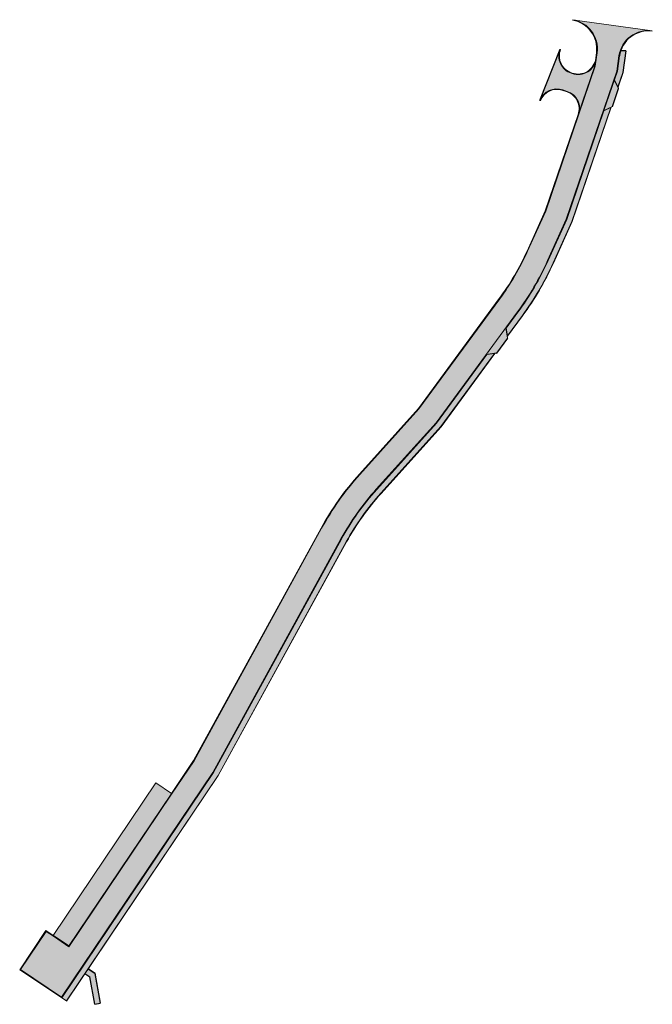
# Model space of a CAD drawing. Header units: metres. Extents: x 6539540 to 6543249, y 5894370 to 5895874.
# Tile 1 of 91: x 6539540 to 6539712, y 5895019 to 5895287. Entities that reach past the tile are written whole.
import ezdxf

# ---------------------------------------------------------------- set-up
doc = ezdxf.new("R2010")
doc.units = ezdxf.units.M
doc.layers.add('_dr_krawężnik wystający 15x30', color=214, linetype='Continuous')
doc.layers.add('_dr_opornik betonowy 12x25', color=153, linetype='Continuous')
for name, color, linetype, lineweight in [('_dr_kreskowanie chodnik', 40, 'Continuous', 5), ('_dr_kreskowanie jezdnia', 253, 'Continuous', 5), ('_dr_kreskowanie miejsca postojowe', 252, 'Continuous', 5), ('_dr_obrzeże 8x30', 210, 'Continuous', 30)]:
    doc.layers.add(name, color=color, linetype=linetype, lineweight=lineweight)

msp = doc.modelspace()

# ---------------------------------------------------------------- hatches: boundary and pattern name
at = {"layer": '_dr_kreskowanie chodnik'}
h = msp.add_hatch(color=256, dxfattribs=at)
h.dxf.hatch_style = 1
h.paths.add_polyline_path([(6539705.085, 5895278.566), (6539703.668, 5895278.566, 0.0449348), (6539703.347, 5895277.189), (6539703.376, 5895277.185), (6539702.785, 5895272.987), (6539701.989, 5895270.654), (6539702.924, 5895268.75), (6539704.251, 5895272.637)])
h = msp.add_hatch(color=256, dxfattribs=at)
h.dxf.hatch_style = 1
edge = h.paths.add_edge_path()
edge.add_line((6539672.885, 5895201.006), (6539672.564, 5895203.103))
edge.add_line((6539672.564, 5895203.103), (6539675.75, 5895207.441))
edge.add_arc((6539612.762, 5895253.7), 78.15, 323.70553, 335.6555)
edge.add_line((6539683.963, 5895221.485), (6539689.045, 5895232.716))
edge.add_line((6539689.045, 5895232.716), (6539699.107, 5895262.206))
edge.add_line((6539699.107, 5895262.206), (6539701.011, 5895263.142))
edge.add_line((6539701.011, 5895263.142), (6539690.441, 5895232.164))
edge.add_line((6539690.441, 5895232.164), (6539685.33, 5895220.867))
edge.add_arc((6539612.762, 5895253.7), 79.65, 323.70553, 335.6555, ccw=False)
edge.add_line((6539676.959, 5895206.553), (6539672.885, 5895201.006))
h = msp.add_hatch(color=256, dxfattribs=at)
h.dxf.hatch_style = 1
edge = h.paths.add_edge_path()
edge.add_line((6539551.734, 5895020.95), (6539552.979, 5895020.113))
edge.add_line((6539552.979, 5895020.113), (6539594.187, 5895081.41))
edge.add_line((6539594.187, 5895081.41), (6539629.063, 5895144.983))
edge.add_arc((6539690.741, 5895111.146), 70.35, 138.01071, 151.25096, ccw=False)
edge.add_line((6539638.452, 5895158.21), (6539654.769, 5895176.338))
edge.add_line((6539654.769, 5895176.338), (6539669.375, 5895196.226))
edge.add_line((6539669.375, 5895196.226), (6539667.278, 5895195.905))
edge.add_line((6539667.278, 5895195.905), (6539653.604, 5895177.286))
edge.add_line((6539653.604, 5895177.286), (6539637.337, 5895159.213))
edge.add_arc((6539690.741, 5895111.146), 71.85, 138.01071, 151.25096)
edge.add_line((6539627.748, 5895145.704), (6539592.904, 5895082.191))
edge.add_line((6539592.904, 5895082.191), (6539551.734, 5895020.95))
h = msp.add_hatch(color=256, dxfattribs=at)
h.dxf.hatch_style = 1
h.paths.add_polyline_path([(6539560.653, 5895027.549), (6539558.877, 5895028.743), (6539558.041, 5895027.498), (6539559.289, 5895026.659), (6539560.629, 5895019.18), (6539562.106, 5895019.444)])
at = {"layer": '_dr_kreskowanie jezdnia'}
h = msp.add_hatch(color=256, dxfattribs=at)
h.dxf.hatch_style = 1
edge = h.paths.add_edge_path()
edge.add_line((6539712.29, 5895284.009), (6539690.632, 5895287.027))
edge.add_arc((6539689.36, 5895279.129), 8, -8.01482, 80.85243, ccw=False)
edge.add_line((6539697.282, 5895278.014), (6539696.777, 5895274.422))
edge.add_line((6539696.777, 5895274.422), (6539683.32, 5895234.982))
edge.add_line((6539683.32, 5895234.982), (6539678.36, 5895224.02))
edge.add_arc((6539612.762, 5895253.7), 72, 323.70553, 335.6555, ccw=False)
edge.add_line((6539670.793, 5895211.081), (6539648.828, 5895181.173))
edge.add_line((6539648.828, 5895181.173), (6539632.766, 5895163.328))
edge.add_arc((6539690.741, 5895111.146), 78, 138.01071, 151.25096)
edge.add_line((6539622.356, 5895148.662), (6539587.646, 5895085.392))
edge.add_line((6539587.646, 5895085.392), (6539581.539, 5895076.308))
edge.add_line((6539581.539, 5895076.308), (6539553.644, 5895034.813))
edge.add_line((6539553.644, 5895034.813), (6539549.394, 5895037.669))
edge.add_line((6539549.394, 5895037.669), (6539547.419, 5895038.997))
edge.add_line((6539547.419, 5895038.997), (6539540.445, 5895028.623))
edge.add_line((6539540.445, 5895028.623), (6539551.649, 5895021.092))
edge.add_line((6539551.649, 5895021.092), (6539592.776, 5895082.269))
edge.add_line((6539592.776, 5895082.269), (6539627.616, 5895145.776))
edge.add_arc((6539690.741, 5895111.146), 72, 138.01071, 151.25096, ccw=False)
edge.add_line((6539637.226, 5895159.314), (6539653.487, 5895177.381))
edge.add_line((6539653.487, 5895177.381), (6539675.629, 5895207.529))
edge.add_arc((6539612.762, 5895253.7), 78, 323.70553, 335.6555)
edge.add_line((6539683.827, 5895221.547), (6539688.905, 5895232.772))
edge.add_line((6539688.905, 5895232.772), (6539702.639, 5895273.022))
edge.add_line((6539702.639, 5895273.022), (6539703.228, 5895277.206))
edge.add_arc((6539711.15, 5895276.091), 8, 81.80357, 171.98518, ccw=False)
h = msp.add_hatch(color=256, dxfattribs=at)
h.dxf.hatch_style = 1
h.paths.add_polyline_path([(6539690.489, 5895272.363), (6539690.248, 5895272.445, -0.4274025), (6539687.207, 5895279.002), (6539681.721, 5895265.048, -0.3998817), (6539687.983, 5895267.935), (6539689.145, 5895267.538, -0.3439866), (6539692.513, 5895262.39), (6539696.63, 5895274.457), (6539696.737, 5895275.215, -0.3977199)])
h = msp.add_hatch(color=256, dxfattribs=at)
h.dxf.hatch_style = 1
h.paths.add_polyline_path([(6539703.066, 5895268.28), (6539701.953, 5895270.547), (6539699.143, 5895262.313), (6539701.423, 5895263.433)])
h = msp.add_hatch(color=256, dxfattribs=at)
h.dxf.hatch_style = 1
h.paths.add_polyline_path([(6539672.963, 5895200.374), (6539672.893, 5895200.425), (6539672.497, 5895203.011), (6539667.345, 5895195.996), (6539669.931, 5895196.392), (6539670.045, 5895196.308)])
at = {"layer": '_dr_kreskowanie miejsca postojowe'}
h = msp.add_hatch(color=256, dxfattribs=at)
h.dxf.hatch_style = 1
h.paths.add_polyline_path([(6539581.439, 5895076.375), (6539577.29, 5895079.164), (6539549.461, 5895037.769), (6539553.611, 5895034.979)])

# ---------------------------------------------------------------- linework, layer by layer
at = {"flags": 128}
for points in [[(6539681.721, 5895265.048), (6539687.207, 5895279.002)], [(6539703.347, 5895277.189), (6539703.376, 5895277.185)], [(6539705.085, 5895278.566), (6539703.668, 5895278.566)], [(6539701.423, 5895263.433), (6539703.066, 5895268.28)], [(6539670.045, 5895196.308), (6539672.963, 5895200.374)], [(6539560.629, 5895019.18), (6539562.106, 5895019.444)]]:
    msp.add_lwpolyline(points, dxfattribs=at)
at = {"layer": '_dr_krawężnik wystający 15x30', "lineweight": 5, "flags": 128}
for points in [[(6539712.29, 5895284.009), (6539690.632, 5895287.027, -0.4084348), (6539697.282, 5895278.014), (6539696.777, 5895274.422), (6539683.32, 5895234.982), (6539678.36, 5895224.02, -0.0521889), (6539670.793, 5895211.081), (6539648.828, 5895181.173), (6539632.766, 5895163.328, 0.0578359), (6539622.356, 5895148.662), (6539587.646, 5895085.392), (6539581.539, 5895076.308), (6539553.644, 5895034.813), (6539549.394, 5895037.669), (6539547.419, 5895038.997), (6539540.445, 5895028.623), (6539551.649, 5895021.092), (6539592.776, 5895082.269), (6539627.616, 5895145.776), (6539627.616, 5895145.776, -0.0578359), (6539637.226, 5895159.314), (6539653.487, 5895177.381), (6539675.629, 5895207.529, 0.0521889), (6539683.827, 5895221.547), (6539688.905, 5895232.772), (6539702.639, 5895273.022), (6539703.228, 5895277.206, -0.4151423)], [(6539672.885, 5895201.006), (6539672.564, 5895203.103), (6539675.75, 5895207.441, 0.0521889), (6539683.963, 5895221.485), (6539689.045, 5895232.716), (6539699.107, 5895262.206), (6539701.011, 5895263.142), (6539690.441, 5895232.164), (6539685.33, 5895220.867, -0.0521889), (6539676.959, 5895206.553)]]:
    msp.add_lwpolyline(points, format="xyb", close=True, dxfattribs=at)
for points in [[(6539687.207, 5895279.002, 0.4274025), (6539690.248, 5895272.445), (6539690.489, 5895272.363, 0.4706958), (6539697.055, 5895276.398)], [(6539687.347, 5895278.947, 0.4274025), (6539690.296, 5895272.587), (6539690.537, 5895272.505, 0.4706958), (6539696.906, 5895276.418, 0.4706958)], [(6539697.134, 5895278.034), (6539696.63, 5895274.457), (6539683.18, 5895235.037), (6539678.223, 5895224.082, -0.0521889), (6539670.672, 5895211.17), (6539648.711, 5895181.268), (6539632.654, 5895163.428, 0.0578359), (6539622.224, 5895148.734), (6539587.517, 5895085.47), (6539587.517, 5895085.47), (6539581.498, 5895076.516), (6539577.249, 5895079.373), (6539549.354, 5895037.877), (6539547.378, 5895039.205), (6539540.237, 5895028.583), (6539551.69, 5895020.883)], [(6539692.262, 5895261.191, 0.4142136), (6539689.145, 5895267.538), (6539687.983, 5895267.935, 0.3998817), (6539681.721, 5895265.048)], [(6539692.12, 5895261.24, 0.4142136), (6539689.096, 5895267.396), (6539687.934, 5895267.793, 0.3998817), (6539681.86, 5895264.992, 0.3998817)], [(6539551.734, 5895020.95), (6539592.904, 5895082.191), (6539627.748, 5895145.704, -0.0578359), (6539637.337, 5895159.213), (6539653.604, 5895177.286), (6539667.278, 5895195.905)]]:
    msp.add_lwpolyline(points, format="xyb", dxfattribs=at)
msp.add_lwpolyline([(6539699.143, 5895262.313), (6539702.785, 5895272.987), (6539703.376, 5895277.185)], dxfattribs=at)
at = {"layer": '_dr_obrzeże 8x30', "lineweight": 5}
for p, q in [((6539703.066, 5895268.28), (6539701.859, 5895270.738)), ((6539703.103, 5895268.387), (6539701.989, 5895270.654)), ((6539701.423, 5895263.433), (6539698.953, 5895262.22))]:
    msp.add_line(p, q, dxfattribs=at)
at = {"layer": '_dr_obrzeże 8x30', "lineweight": 5, "flags": 128}
for points in [[(6539702.924, 5895268.75), (6539704.251, 5895272.637), (6539705.085, 5895278.566)], [(6539702.974, 5895268.649), (6539704.329, 5895272.619), (6539705.164, 5895278.549)], [(6539672.465, 5895203.221), (6539672.893, 5895200.425), (6539672.963, 5895200.374)], [(6539672.967, 5895200.47), (6539673.01, 5895200.439)], [(6539667.135, 5895195.964), (6539669.931, 5895196.392), (6539670.045, 5895196.308)], [(6539667.278, 5895195.905), (6539669.375, 5895196.226)], [(6539669.486, 5895196.243), (6539669.91, 5895196.308), (6539669.998, 5895196.243)], [(6539560.551, 5895019.166), (6539559.216, 5895026.612), (6539557.996, 5895027.432)], [(6539560.629, 5895019.18), (6539559.289, 5895026.659), (6539558.041, 5895027.498)], [(6539562.106, 5895019.444), (6539560.653, 5895027.549), (6539558.877, 5895028.743)], [(6539562.185, 5895019.458), (6539560.726, 5895027.597), (6539558.922, 5895028.81)], [(6539551.734, 5895020.95), (6539552.979, 5895020.113)], [(6539552.935, 5895020.047), (6539553.001, 5895020.002)]]:
    msp.add_lwpolyline(points, dxfattribs=at)
for points in [[(6539672.902, 5895200.894), (6539677.023, 5895206.505, 0.0521889), (6539685.403, 5895220.834), (6539690.516, 5895232.134), (6539701.112, 5895263.191)], [(6539552.979, 5895020.113), (6539594.187, 5895081.41), (6539629.063, 5895144.983, -0.0578359), (6539638.452, 5895158.21), (6539654.769, 5895176.338), (6539669.375, 5895196.226)], [(6539553.001, 5895020.002), (6539594.255, 5895081.368), (6539629.133, 5895144.944, -0.0578359), (6539638.511, 5895158.156), (6539654.831, 5895176.287), (6539669.486, 5895196.243)]]:
    msp.add_lwpolyline(points, format="xyb", dxfattribs=at)
at = {"layer": '_dr_opornik betonowy 12x25', "flags": 128}
for points in [[(6539581.439, 5895076.375), (6539553.544, 5895034.88)], [(6539553.611, 5895034.979), (6539549.461, 5895037.769)]]:
    msp.add_lwpolyline(points, dxfattribs=at)
at = {"layer": '_dr_opornik betonowy 12x25'}
for centre, start, end in [((6539689.36, 5895279.129), 351.98518, 80.85243), ((6539711.15, 5895276.091), 81.80357, 171.98518)]:
    msp.add_arc(centre, 7.88, start, end, dxfattribs=at)

doc.saveas('drawing.dxf')
